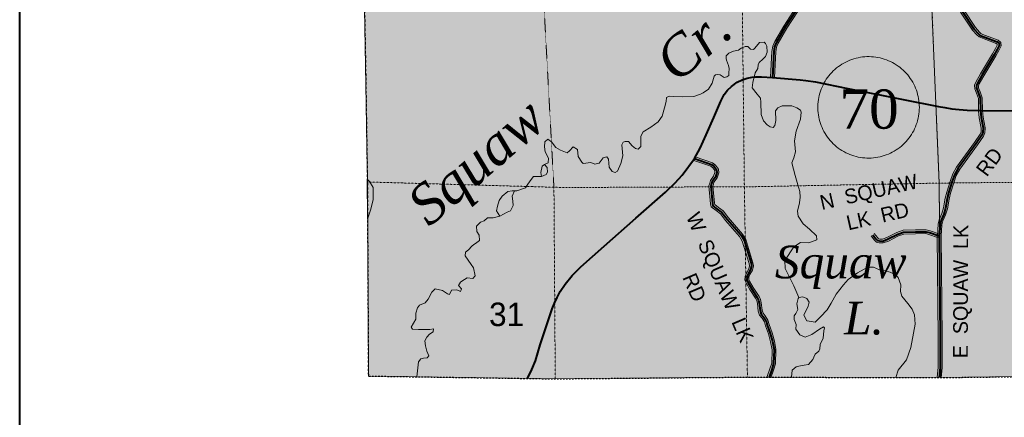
# Model space of a CAD drawing. Extents: x 290250 to 590026, y 44066 to 275711.
# Tile 2 of 121: x 290250 to 317358, y 98601 to 109556. Entities that reach past the tile are written whole.
import ezdxf

# ---------------------------------------------------------------- set-up
doc = ezdxf.new("R2010")
doc.units = 0
doc.header["$MEASUREMENT"] = 0
doc.linetypes.add('Wisdot1', pattern=[0.0625, 0.03125, -0.03125])
doc.linetypes.add('Wisdot4', pattern=[0.28125, 0.125, -0.0625, 0.03125, -0.0625])
for name, color, linetype, lineweight in [('C_bnd_county', 240, 'Wisdot4', 25), ('C_bnd_section', 240, 'Wisdot1', 15), ('C_forest_natl_bnd', 240, 'Continuous', 9), ('C_forest_natl_bnd_fill', 245, 'Continuous', 25), ('C_indian_res_bnd', 240, 'Continuous', 9), ('C_indian_res_bnd_fill', 248, 'Continuous', 25), ('C_lake', 240, 'Continuous', 9), ('C_lake_fill', 247, 'Continuous', 25), ('C_per_sheet_border', 240, 'Continuous', 40), ('C_river_single', 242, 'Continuous', 13), ('C_sth', 240, 'Continuous', 40), ('C_sth_shield', 240, 'Continuous', 9), ('C_twnrd', 240, 'Continuous', 13), ('C_twnrd_txt', 240, 'Continuous', 13)]:
    doc.layers.add(name, color=color, linetype=linetype, lineweight=lineweight)
for name, color, linetype in [('C_bnd_section_line_txt', 240, 'Continuous'), ('C_lake_txt', 240, 'Continuous'), ('C_river_single_txt', 240, 'Continuous'), ('C_sth_txt', 240, 'Continuous')]:
    doc.layers.add(name, color=color, linetype=linetype)
doc.layers.add('C_sth_shield_fill', color=7, linetype='Continuous', true_color=0xffffff)
doc.layers.add('C_twnrd_mask', color=7, linetype='Continuous', lineweight=40, true_color=0xffffff)
doc.styles.add('Source Sans Pro', font='SourceSansPro-Regular.ttf')
doc.styles.add('Times New Roman', font='times.ttf')
doc.styles.add('Times New Roman Italic', font='timesi.ttf')

# ---------------------------------------------------------------- blocks, each defined once
blk = doc.blocks.new('Map-hatch-to-back')
at = {"layer": 'C_forest_natl_bnd_fill'}
h = blk.add_hatch(color=256, dxfattribs=at)
h.dxf.hatch_style = 1
h.paths.add_polyline_path([(299806, 130624), (304083, 130597), (311009, 130604), (315379, 130583), (315388, 126179), (315381, 121774), (315359, 120891), (315397, 118276), (315411, 117333), (315439, 115405), (315459, 113997), (315467, 113448), (315501, 112342), (315349, 110315), (315565, 105054), (315612, 99695), (310226, 99708), (304948, 99661), (299849, 99738), (299822, 105081), (299772, 108298), (299640, 115567), (299614, 121256), (299700, 125930)])
at = {"layer": 'C_indian_res_bnd_fill'}
h = blk.add_hatch(color=256, dxfattribs=at)
h.dxf.hatch_style = 1
h.paths.add_polyline_path([(315612, 99695), (315565, 105054), (315349, 110315), (315501, 112342), (315411, 117333), (315381, 121774), (315393, 126198), (315379, 130583), (325282, 130554), (327046, 130543), (329232, 130517), (329338, 137274), (329421, 162232), (334487, 162268), (339788, 162304), (345127, 162325), (350297, 162324), (355618, 162319), (358372, 162309), (360725, 162346), (364605, 162302), (367808, 162281), (371603, 162278), (371658, 156563), (371656, 152573), (371611, 145991), (371585, 140795), (371567, 135631), (371536, 133577), (371630, 130397), (372912, 130398), (372908, 126396), (372672, 121323), (372437, 115922), (372511, 110725), (372805, 99851), (367511, 99812), (359990, 99867), (359286, 99853), (358491, 99837), (346810, 99854), (341459, 99835), (331018, 99901), (325600, 99818)])
at = {"layer": 'C_lake_fill'}
h = blk.add_hatch(color=256, dxfattribs=at)
h.dxf.hatch_style = 1
h.paths.add_polyline_path([(299821, 105164), (299877, 105096), (299980, 104935), (299983, 104829), (299978, 104606), (299916, 104334), (299827, 104057)])
h = blk.add_hatch(color=256, dxfattribs=at)
h.dxf.hatch_style = 1
h.paths.add_polyline_path([(314376, 99698), (314438, 99896), (314668, 100181), (314783, 100521), (314860, 100923), (314904, 101163), (314884, 101429), (314820, 101584), (314706, 101741), (314535, 101939), (314500, 102067), (314506, 102255), (314437, 102457), (314376, 102521), (314217, 102603), (314075, 102633), (313918, 102660), (313759, 102741), (313626, 102737), (313502, 102686), (313317, 102579), (313061, 102402), (312928, 102253), (312733, 101996), (312588, 101745), (312484, 101562), (312302, 101372), (312150, 101226), (311930, 101259), (311926, 101262), (311843, 101416), (311961, 101663), (311988, 101770), (311923, 101877), (311808, 101921), (311702, 101906), (311684, 101870), (311649, 101724), (311674, 101572), (311622, 101461), (311573, 101400), (311577, 101295), (311632, 101155), (311620, 101026), (311731, 100869), (311874, 100807), (312063, 100883), (312266, 101030), (312377, 101096), (312406, 101070), (312393, 100983), (312368, 100783), (312287, 100604), (312279, 100486), (312250, 100423), (312155, 100338), (312118, 100262), (312089, 100195), (311968, 100058), (311847, 100034), (311703, 100006), (311629, 99996), (311514, 99903), (311497, 99705)])
blk = doc.blocks.new('ShieldBlk-18.0000')
at = {"layer": 'C_sth_shield_fill'}
h = blk.add_hatch(color=256, dxfattribs=at)
h.dxf.hatch_style = 1
h.paths.add_polyline_path([(315020, 107139), (315018, 107200), (315015, 107260), (315008, 107321), (314999, 107381), (314987, 107440), (314973, 107499), (314956, 107557), (314937, 107615), (314915, 107671), (314891, 107727), (314864, 107781), (314836, 107834), (314804, 107886), (314771, 107937), (314735, 107986), (314698, 108033), (314658, 108079), (314616, 108123), (314573, 108165), (314528, 108205), (314481, 108244), (314432, 108280), (314382, 108314), (314330, 108346), (314278, 108375), (314224, 108402), (314168, 108427), (314112, 108450), (314055, 108470), (313997, 108487), (313938, 108502), (313879, 108515), (313819, 108525), (313759, 108532), (313699, 108536), (313638, 108539), (313578, 108538), (313517, 108535), (313457, 108529), (313397, 108520), (313337, 108509), (313278, 108496), (313220, 108480), (313162, 108461), (313105, 108440), (313050, 108416), (312995, 108390), (312941, 108362), (312889, 108331), (312838, 108298), (312789, 108263), (312741, 108226), (312695, 108187), (312650, 108146), (312608, 108103), (312567, 108058), (312528, 108012), (312491, 107963), (312457, 107914), (312425, 107862), (312394, 107810), (312367, 107756), (312341, 107701), (312318, 107645), (312297, 107588), (312279, 107530), (312264, 107472), (312250, 107413), (312240, 107353), (312232, 107293), (312227, 107233), (312224, 107172), (312224, 107112), (312227, 107051), (312232, 106991), (312240, 106931), (312250, 106871), (312263, 106812), (312278, 106753), (312296, 106696), (312317, 106639), (312340, 106582), (312365, 106527), (312393, 106474), (312423, 106421), (312455, 106370), (312490, 106320), (312527, 106272), (312565, 106225), (312606, 106180), (312648, 106137), (312693, 106096), (312739, 106057), (312787, 106019), (312836, 105984), (312887, 105951), (312939, 105921), (312993, 105892), (313047, 105866), (313103, 105842), (313160, 105821), (313217, 105802), (313276, 105786), (313335, 105772), (313394, 105761), (313454, 105753), (313514, 105747), (313575, 105743), (313635, 105743), (313696, 105745), (313756, 105749), (313817, 105756), (313876, 105766), (313936, 105778), (313994, 105793), (314052, 105811), (314110, 105831), (314166, 105853), (314221, 105878), (314275, 105905), (314328, 105934), (314380, 105966), (314430, 106000), (314479, 106036), (314526, 106074), (314571, 106114), (314615, 106156), (314656, 106200), (314696, 106246), (314734, 106293), (314769, 106342), (314803, 106393), (314834, 106445), (314863, 106498), (314890, 106552), (314914, 106608), (314936, 106664), (314955, 106722), (314972, 106780), (314987, 106839), (314998, 106898), (315008, 106958), (315014, 107018), (315018, 107079), (315020, 107139)])
at = {"layer": 'C_sth_shield', "ltscale": 0.5, "elevation": 31, "flags": 128}
blk.add_lwpolyline([(315020, 107139), (315018, 107200), (315015, 107260), (315008, 107321), (314999, 107381), (314987, 107440), (314973, 107499), (314956, 107557), (314937, 107615), (314915, 107671), (314891, 107727), (314864, 107781), (314836, 107834), (314804, 107886), (314771, 107937), (314735, 107986), (314698, 108033), (314658, 108079), (314616, 108123), (314573, 108165), (314528, 108205), (314481, 108244), (314432, 108280), (314382, 108314), (314330, 108346), (314278, 108375), (314224, 108402), (314168, 108427), (314112, 108450), (314055, 108470), (313997, 108487), (313938, 108502), (313879, 108515), (313819, 108525), (313759, 108532), (313699, 108536), (313638, 108539), (313578, 108538), (313517, 108535), (313457, 108529), (313397, 108520), (313337, 108509), (313278, 108496), (313220, 108480), (313162, 108461), (313105, 108440), (313050, 108416), (312995, 108390), (312941, 108362), (312889, 108331), (312838, 108298), (312789, 108263), (312741, 108226), (312695, 108187), (312650, 108146), (312608, 108103), (312567, 108058), (312528, 108012), (312491, 107963), (312457, 107914), (312425, 107862), (312394, 107810), (312367, 107756), (312341, 107701), (312318, 107645), (312297, 107588), (312279, 107530), (312264, 107472), (312250, 107413), (312240, 107353), (312232, 107293), (312227, 107233), (312224, 107172), (312224, 107112), (312227, 107051), (312232, 106991), (312240, 106931), (312250, 106871), (312263, 106812), (312278, 106753), (312296, 106696), (312317, 106639), (312340, 106582), (312365, 106527), (312393, 106474), (312423, 106421), (312455, 106370), (312490, 106320), (312527, 106272), (312565, 106225), (312606, 106180), (312648, 106137), (312693, 106096), (312739, 106057), (312787, 106019), (312836, 105984), (312887, 105951), (312939, 105921), (312993, 105892), (313047, 105866), (313103, 105842), (313160, 105821), (313217, 105802), (313276, 105786), (313335, 105772), (313394, 105761), (313454, 105753), (313514, 105747), (313575, 105743), (313635, 105743), (313696, 105745), (313756, 105749), (313817, 105756), (313876, 105766), (313936, 105778), (313994, 105793), (314052, 105811), (314110, 105831), (314166, 105853), (314221, 105878), (314275, 105905), (314328, 105934), (314380, 105966), (314430, 106000), (314479, 106036), (314526, 106074), (314571, 106114), (314615, 106156), (314656, 106200), (314696, 106246), (314734, 106293), (314769, 106342), (314803, 106393), (314834, 106445), (314863, 106498), (314890, 106552), (314914, 106608), (314936, 106664), (314955, 106722), (314972, 106780), (314987, 106839), (314998, 106898), (315008, 106958), (315014, 107018), (315018, 107079), (315020, 107139), (315020, 107139)], dxfattribs=at)

msp = doc.modelspace()

# ---------------------------------------------------------------- linework, layer by layer
at = {"layer": 'C_bnd_county', "ltscale": 0.5, "elevation": 9, "flags": 128}
for points in [[(299806, 130624), (299700, 125930), (299614, 121256), (299640, 115567), (299772, 108298), (299822, 105081), (299849, 99738)], [(299849, 99738), (304948, 99661), (310226, 99708), (315578, 99695), (325600, 99818), (331018, 99901), (341459, 99835), (346810, 99854), (358491, 99837), (359990, 99867), (360729, 99863), (362707, 99850), (367511, 99812), (372805, 99851)]]:
    msp.add_lwpolyline(points, dxfattribs=at)
at = {"layer": 'C_bnd_section', "ltscale": 0.5, "elevation": 7, "flags": 128}
for points in [[(310286, 99708), (310202, 104922), (310142, 110283), (310184, 115644), (310094, 120738), (310148, 121931)], [(304995, 99662), (304959, 104926), (304668, 110239), (304890, 115598)], [(315612, 99695), (315565, 105054), (315349, 110315), (315501, 112342)], [(332500, 105238), (330886, 105216), (325912, 105163), (320826, 105108), (315565, 105054), (311883, 104983)], [(311883, 104983), (310479, 104955), (305234, 104932), (299822, 105085)]]:
    msp.add_lwpolyline(points, dxfattribs=at)
at = {"layer": 'C_forest_natl_bnd', "ltscale": 0.5, "elevation": 100, "flags": 128}
msp.add_lwpolyline([(315349, 110315), (315565, 105054), (315612, 99695), (315612, 99695), (310226, 99708), (304948, 99661), (299849, 99738), (299822, 105081), (299772, 108298), (299772, 108298), (299640, 115567)], dxfattribs=at)
at = {"layer": 'C_indian_res_bnd', "ltscale": 0.5, "elevation": 100, "flags": 128}
for points in [[(315612, 99695), (315565, 105054), (315349, 110315), (315501, 112342), (315411, 117333), (315381, 121774), (315393, 126198), (315379, 130583), (325282, 130554), (327046, 130543), (329232, 130517), (329338, 137274), (329421, 162232)], [(372805, 99851), (367511, 99812), (359990, 99867), (359286, 99853), (358491, 99837), (358491, 99837), (346810, 99854), (346810, 99854), (341459, 99835), (331018, 99901), (325600, 99818), (315612, 99695)]]:
    msp.add_lwpolyline(points, dxfattribs=at)
at = {"layer": 'C_lake', "ltscale": 0.5, "elevation": 4, "flags": 128}
for points in [[(299821, 105164), (299877, 105096), (299980, 104935), (299983, 104829), (299978, 104606), (299916, 104334), (299827, 104057), (299821, 105164)], [(314376, 99698), (314438, 99896), (314668, 100181), (314783, 100521), (314860, 100923), (314904, 101163), (314884, 101429), (314820, 101584), (314706, 101741), (314535, 101939), (314500, 102067), (314506, 102255), (314437, 102457), (314376, 102521), (314217, 102603), (314075, 102633), (313918, 102660), (313759, 102741), (313626, 102737), (313502, 102686), (313317, 102579), (313061, 102402), (312928, 102253), (312733, 101996), (312588, 101745), (312484, 101562), (312302, 101372), (312150, 101226), (311930, 101259), (311926, 101262), (311843, 101416), (311961, 101663), (311988, 101770), (311923, 101877), (311808, 101921), (311702, 101906), (311684, 101870), (311649, 101724), (311674, 101572), (311622, 101461), (311573, 101400), (311577, 101295), (311632, 101155), (311620, 101026), (311731, 100869), (311874, 100807), (312063, 100883), (312266, 101030), (312377, 101096), (312406, 101070), (312393, 100983), (312368, 100783), (312287, 100604), (312279, 100486), (312250, 100423), (312155, 100338), (312118, 100262), (312089, 100195), (311968, 100058), (311847, 100034), (311703, 100006), (311629, 99996), (311514, 99903), (311497, 99705), (314376, 99698)]]:
    msp.add_lwpolyline(points, dxfattribs=at)
at = {"layer": 'C_per_sheet_border', "ltscale": 0.5, "elevation": 100, "flags": 128}
msp.add_lwpolyline([(290250, 275711), (590026, 275711), (590026, 44066), (290250, 44066), (290250, 275711)], dxfattribs=at)
at = {"layer": 'C_river_single', "ltscale": 0.5, "elevation": 13, "flags": 128}
for points in [[(311702, 101906), (311567, 102226), (311329, 102701), (311318, 102923), (311561, 103295), (311745, 103422), (311980, 103410), (312193, 103491), (312190, 103601), (311996, 103783), (311819, 103934), (311687, 104145), (311667, 104285), (311719, 104506), (311738, 104663), (311729, 104820), (311672, 105010), (311601, 105266), (311513, 105608), (311567, 105751), (311613, 105913), (311580, 106221), (311626, 106485), (311749, 106814), (311762, 107006), (311749, 107064), (311645, 107124), (311506, 107186), (311358, 107185), (311244, 107182), (311124, 107131), (311057, 107046), (311065, 106780), (311038, 106639), (310993, 106586), (310910, 106607), (310826, 106663), (310733, 106766), (310668, 106944), (310654, 107288), (310647, 107394), (310553, 107505), (310418, 107680), (310437, 107830), (310499, 108094), (310574, 108210), (310579, 108316), (310608, 108380), (310707, 108465), (310783, 108542), (310826, 108664), (310821, 108829), (310788, 108898), (310743, 108940), (310614, 108924), (310486, 108771), (310452, 108739), (310370, 108740), (310301, 108816), (310226, 108822), (310114, 108775), (310042, 108718), (309898, 108686), (309774, 108632), (309698, 108563), (309700, 108488), (309714, 108438), (309769, 108295), (309783, 108213), (309772, 108079), (309770, 108021), (309716, 107984), (309650, 107966), (309538, 108037), (309472, 108046), (309409, 108041), (309367, 107996), (309315, 107803), (309218, 107643), (309069, 107540), (308992, 107503), (308806, 107442), (308508, 107429), (308250, 107444), (308128, 107448), (308059, 107415), (308051, 107301), (308005, 107124), (307938, 106898), (307826, 106738), (307623, 106591), (307419, 106471), (307348, 106351), (307348, 106242), (307353, 106062), (307281, 105989), (307203, 106006), (307110, 106077), (307012, 106204), (306919, 106201), (306864, 106183), (306828, 106104), (306853, 105803), (306797, 105590), (306713, 105380), (306640, 105346), (306565, 105371), (306479, 105494), (306460, 105716), (306415, 105774), (306314, 105747), (306205, 105607), (306089, 105572), (305978, 105623), (305767, 105597), (305723, 105635), (305628, 105785), (305611, 105976), (305491, 106054), (305389, 105941), (305320, 105892), (305137, 105965), (305010, 106031), (304892, 106188), (304787, 106263), (304711, 106194), (304700, 106049), (304716, 105917), (304812, 105743), (304796, 105614), (304696, 105564), (304638, 105523), (304601, 105349), (304612, 105240)], [(304696, 105564), (304769, 105484), (304777, 105355), (304743, 105291), (304612, 105240), (304393, 105237), (304333, 105153), (304243, 105025), (304176, 104921), (303939, 104843), (303810, 104839), (303686, 104819), (303533, 104693), (303447, 104573), (303409, 104415), (303374, 104289), (303472, 104143)], [(303875, 104841), (303811, 104690), (303831, 104558), (303835, 104436), (303765, 104289), (303668, 104251), (303472, 104143), (303286, 104094), (303129, 104097), (303034, 104016), (302941, 103974), (302823, 103864), (302832, 103720), (302901, 103620), (302910, 103475), (302795, 103390), (302749, 103365), (302695, 103320), (302605, 103219), (302521, 103150), (302512, 103052), (302684, 102811), (302745, 102722), (302788, 102501), (302727, 102428), (302574, 102443), (302424, 102352), (302390, 102324), (302330, 102232), (302415, 102144), (302382, 102069), (302287, 102109), (302142, 102108), (302087, 101985), (302032, 101999), (301888, 102097), (301691, 102145), (301600, 102052), (301493, 101857), (301410, 101757), (301255, 101689), (301199, 101617), (301152, 101471), (301154, 101306), (301031, 101087), (301068, 101029), (301233, 101019), (301538, 101024), (301639, 101043), (301634, 100957), (301534, 100891), (301459, 100807), (301407, 100711), (301419, 100570), (301463, 100427), (301510, 100299), (301465, 100239), (301371, 100232), (301297, 100214), (301230, 100126), (301180, 99718)]]:
    msp.add_lwpolyline(points, dxfattribs=at)
at = {"layer": 'C_sth', "ltscale": 0.5, "elevation": 15, "flags": 128}
msp.add_lwpolyline([(304231, 99672), (304352, 99918), (304448, 100160), (304582, 100598), (304906, 101587), (304970, 101742), (305049, 101906), (305131, 102065), (305266, 102271), (305463, 102511), (305698, 102747), (306339, 103316), (307218, 104091), (308027, 104806), (308296, 105063), (308492, 105274), (308830, 105730), (308985, 106018), (309147, 106387), (309357, 106864), (309557, 107312), (309646, 107494), (309741, 107615), (309844, 107714), (310005, 107834), (310142, 107902), (310276, 107947), (310414, 107974), (310509, 107983), (310673, 107985), (310974, 107966), (311738, 107900), (311895, 107882), (312159, 107841), (313048, 107661), (314570, 107359), (315551, 107164), (315717, 107135), (315914, 107103), (316120, 107081), (316334, 107064), (316704, 107053), (318096, 107041)], dxfattribs=at)
at = {"layer": 'C_twnrd', "ltscale": 0.5, "elevation": 13, "flags": 128}
for points in [[(311870, 110289), (311284, 109381), (311036, 108958), (310981, 108826), (310961, 108683), (310921, 107969)], [(311960, 110233), (311374, 109326), (311131, 108911), (311084, 108798), (311066, 108673), (311027, 107963)], [(316240, 109825), (316563, 109337), (316676, 109212), (316719, 109171), (316844, 109124), (317193, 108991), (317266, 108928), (317269, 108832), (317207, 108711), (317121, 108563), (316798, 108008), (316669, 107788), (316646, 107734), (316648, 107677), (316691, 107573), (316750, 107404), (316757, 107054)], [(316152, 109765), (316479, 109272), (316600, 109138), (316662, 109080), (316806, 109025), (317138, 108898), (317162, 108878), (317163, 108856), (317114, 108762), (317029, 108616), (316706, 108062), (316575, 107835), (316539, 107754), (316543, 107654), (316592, 107535), (316645, 107385), (316651, 107052)], [(316651, 107048), (316669, 106856), (316721, 106571), (316717, 106464), (316694, 106399), (316537, 106173), (316040, 105493), (315940, 105307), (315877, 105124), (315773, 104801), (315734, 104636), (315688, 104374), (315640, 104214), (315566, 104046), (315536, 103922), (315515, 103604)], [(316757, 107058), (316775, 106870), (316827, 106579), (316823, 106443), (316789, 106350), (316623, 106111), (316130, 105436), (316037, 105264), (315978, 105091), (315875, 104773), (315838, 104615), (315791, 104349), (315740, 104177), (315667, 104012), (315642, 103906), (315620, 103597)], [(308847, 105780), (309323, 105614), (309409, 105551), (309487, 105437), (309501, 105338), (309451, 105196), (309365, 105077), (309350, 105028), (309335, 104966), (309377, 104502), (309386, 104461), (309487, 104380), (309616, 104286), (309766, 104094), (310154, 103649), (310242, 103501), (310437, 102859), (310449, 102776), (310425, 102656), (310353, 102533), (310328, 102460), (310321, 102400), (310346, 102353), (310445, 102174), (310605, 101932), (310642, 101850), (310666, 101754), (310690, 101552), (310715, 101468), (310775, 101397), (310851, 101277), (310885, 101154), (310966, 100930), (311028, 100700), (311071, 100468), (311060, 100077), (311008, 99901), (310932, 99688)], [(308812, 105680), (309274, 105519), (309332, 105476), (309385, 105398), (309392, 105349), (309356, 105246), (309269, 105124), (309248, 105055), (309228, 104975), (309272, 104486), (309290, 104402), (309422, 104296), (309541, 104209), (309684, 104026), (310068, 103587), (310145, 103458), (310333, 102836), (310342, 102779), (310325, 102694), (310256, 102577), (310224, 102484), (310212, 102379), (310253, 102302), (310354, 102119), (310512, 101881), (310542, 101816), (310561, 101735), (310586, 101530), (310619, 101417), (310689, 101334), (310753, 101233), (310783, 101122), (310865, 100898), (310924, 100677), (310965, 100460), (310954, 100094), (310907, 99934), (310832, 99724)], [(313693, 103601), (313785, 103483), (313841, 103430), (313911, 103406), (314023, 103405), (314167, 103456), (314444, 103598), (314595, 103650), (314911, 103660), (315197, 103661), (315283, 103639), (315551, 103550)], [(313776, 103666), (313864, 103554), (313897, 103523), (313929, 103512), (314005, 103511), (314125, 103554), (314402, 103696), (314576, 103756), (314909, 103766), (315210, 103767), (315314, 103741), (315584, 103651)], [(315514, 103600), (315539, 100813), (315541, 99981), (315514, 99701)], [(315620, 103601), (315645, 100813), (315647, 99976), (315620, 99690)]]:
    msp.add_lwpolyline(points, dxfattribs=at)
at = {"layer": 'C_twnrd_mask', "ltscale": 0.5, "elevation": 12, "flags": 128}
for points in [[(311915, 110261), (311329, 109354), (311084, 108935), (311033, 108812), (311014, 108678), (310974, 107966)], [(316196, 109795), (316521, 109304), (316638, 109175), (316691, 109125), (316825, 109075), (317166, 108944), (317214, 108903), (317216, 108844), (317161, 108737), (317075, 108589), (316752, 108035), (316622, 107811), (316593, 107744), (316595, 107666), (316642, 107554), (316698, 107395), (316704, 107053)], [(316704, 107053), (316722, 106863), (316774, 106575), (316770, 106453), (316741, 106374), (316580, 106142), (316085, 105465), (315988, 105286), (315927, 105107), (315824, 104787), (315786, 104625), (315739, 104361), (315690, 104195), (315617, 104029), (315589, 103914), (315567, 103600)], [(308830, 105730), (309299, 105566), (309371, 105514), (309436, 105418), (309446, 105344), (309403, 105221), (309317, 105101), (309299, 105042), (309282, 104970), (309324, 104494), (309338, 104432), (309454, 104338), (309578, 104247), (309725, 104060), (310111, 103618), (310193, 103480), (310385, 102847), (310395, 102777), (310375, 102675), (310304, 102555), (310276, 102472), (310267, 102389), (310300, 102328), (310399, 102147), (310558, 101906), (310592, 101833), (310613, 101744), (310638, 101541), (310667, 101443), (310732, 101366), (310802, 101255), (310834, 101138), (310915, 100914), (310976, 100688), (311018, 100464), (311007, 100085), (310958, 99918), (310882, 99706)], [(313735, 103633), (313824, 103518), (313869, 103477), (313920, 103459), (314014, 103458), (314146, 103505), (314423, 103647), (314586, 103703), (314910, 103713), (315204, 103714), (315298, 103690), (315567, 103600)], [(315567, 103600), (315592, 100813), (315594, 99979), (315567, 99695)]]:
    msp.add_lwpolyline(points, dxfattribs=at)

# ---------------------------------------------------------------- block references
for name, p in [('Map-hatch-to-back', (0, 0)), ('ShieldBlk-18.0000', (0, 0, 100))]:
    msp.add_blockref(name, p)

# ---------------------------------------------------------------- texts
at = {"layer": 'C_bnd_section_line_txt', "ltscale": 0.5, "insert": (303655, 101434, 100), "char_height": 648, "attachment_point": 5, "rotation": 0, "line_spacing_factor": 0.8, "style": 'Source Sans Pro'}
msp.add_mtext('{\\C256;31}', dxfattribs=at)
at = {"layer": 'C_lake_txt', "ltscale": 0.5, "char_height": 900, "attachment_point": 5, "rotation": 0, "line_spacing_factor": 0.8, "style": 'Times New Roman Italic'}
for s, insert in [('{\\C256;Squaw}', (312855, 102734, 50)), ('{\\C256;L.}', (313495, 101325, 50))]:
    msp.add_mtext(s, dxfattribs=dict(at, insert=insert))
at = {"layer": 'C_river_single_txt', "ltscale": 0.5, "char_height": 1080, "attachment_point": 5, "line_spacing_factor": 0.8, "style": 'Times New Roman Italic'}
for s, insert, rotation in [('{\\C256;Cr.}', (308804, 108878, 50), 40.726), ('{\\C256;Squaw}', (302931, 105525, 50), 40.8247)]:
    msp.add_mtext(s, dxfattribs=dict(at, insert=insert, rotation=rotation))
at = {"layer": 'C_sth_txt', "ltscale": 0.5, "insert": (313635, 107085, 35), "char_height": 1080, "attachment_point": 5, "rotation": 0, "line_spacing_factor": 0.8, "style": 'Times New Roman'}
msp.add_mtext('{\\C256;70}', dxfattribs=at)
at = {"layer": 'C_twnrd_txt', "ltscale": 0.5, "attachment_point": 5, "line_spacing_factor": 0.8, "style": 'Source Sans Pro'}
for s, insert, char_height, rotation in [('{\\W0.99999;\\C256;RD}', (316947, 105640), 405.05, 53.4059), ('{\\W1.00001;\\C256;N  SQUAW}', (313636, 104758), 405.04, 12.8295), ('{\\W1.00001;\\C256;LK  RD}', (313871, 104142), 405.04, 12.8295), ('{\\W0.99999;\\C256;W  SQUAW  LK}', (309479, 102438), 405.05, 293.2906), ('{\\W0.99999;\\C256;E  SQUAW  LK}', (316212, 102066), 405.05, 89.8227), ('{\\W0.99999;\\C256;RD}', (308828, 102179), 405.05, 293.2906)]:
    msp.add_mtext(s, dxfattribs=dict(at, insert=insert, char_height=char_height, rotation=rotation))

doc.saveas('drawing.dxf')
